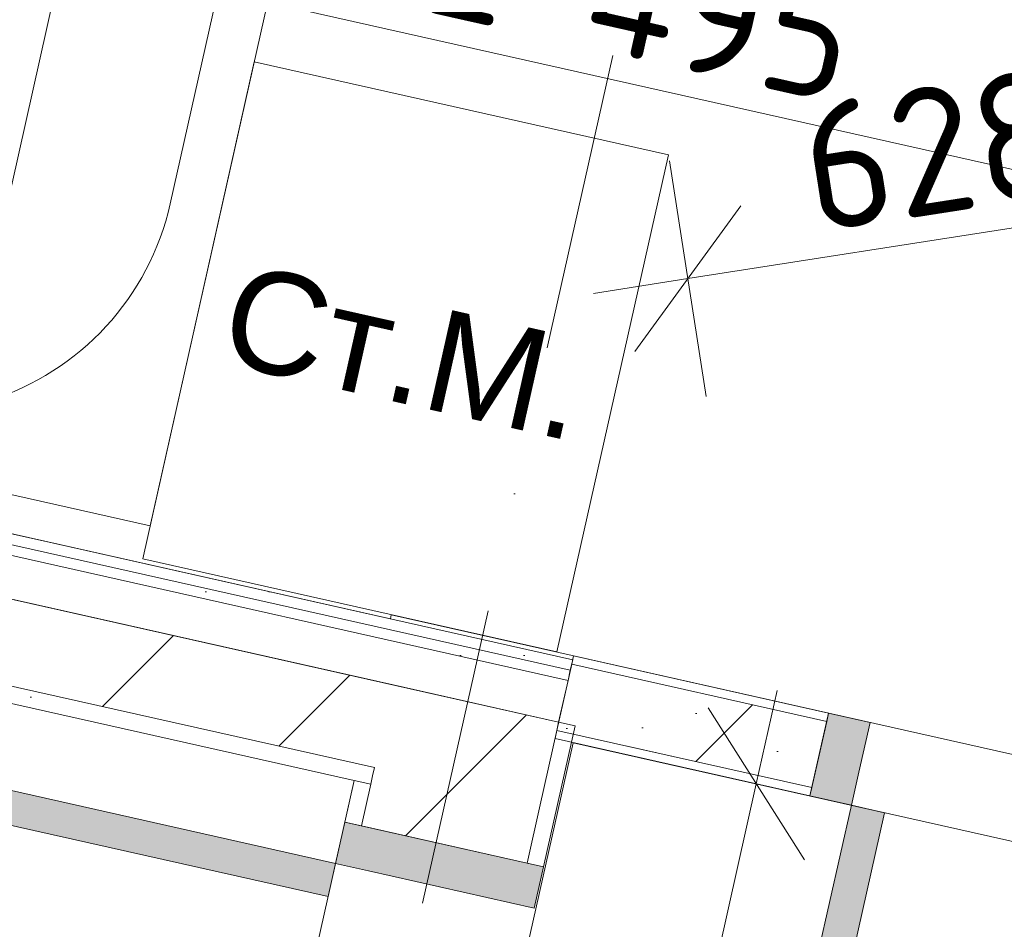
# Model space of a CAD drawing. Header units: millimetres. Extents: x -7218036 to -6972305, y 6116614 to 6334349.
# Tile 90 of 184: x -7177510 to -7176350, y 6140331 to 6141402. Entities that reach past the tile are written whole.
import ezdxf
from ezdxf.enums import TextEntityAlignment as Align

# ---------------------------------------------------------------- set-up
doc = ezdxf.new("R2010")
doc.units = ezdxf.units.MM
doc.header["$MEASUREMENT"] = 0
doc.linetypes.add('Штрихпунктирная', pattern=[670.277762, 352.777767, -176.388884, 0, -141.111112])
for name, color, linetype in [('S - квартира_помещение.АР', 7, 'Continuous'), ('АР-Мебель_Сантехника.АР', 7, 'Continuous'), ('АР-Стены_внутренние_пилоны.АР', 7, 'Continuous'), ('АР-Стены_Перегородки_100_.АР', 7, 'Continuous'), ('АР-Стены_Перегородки_шахты_.АР', 7, 'Continuous'), ('АР-Чертеж-Оси_Осевые размеры.АР', 7, 'Continuous'), ('АР-Чертеж-Размеры.АР', 7, 'Continuous'), ('Двери Archicad', 7, 'Continuous')]:
    doc.layers.add(name, color=color, linetype=linetype)
for name, color, linetype, lineweight in [('S - квартира_помещение.АР_Ном._пера__101', 252, 'Continuous', 0), ('АР-Мебель_Сантехника.АР_Ном._пера__101', 252, 'Continuous', 0), ('АР-Стены_внутренние_пилоны.АР_Ном._пера__1', 7, 'Continuous', 30), ('АР-Стены_Перегородки_100_.АР_Ном._пера__1', 7, 'Continuous', 30), ('АР-Стены_Перегородки_шахты_.АР_Ном._пера__1', 7, 'Continuous', 15), ('АР-Чертеж-Оси_Осевые размеры.АР_Ном._пера__1', 7, 'Continuous', 0), ('АР-Чертеж-Оси_Осевые размеры.АР_Ном._пера__120', 7, 'Continuous', 0), ('АР-Чертеж-Размеры.АР_Ном._пера__1', 7, 'Continuous', 0), ('Двери Archicad_Ном._пера__120', 7, 'Continuous', 0), ('Паспорта Зон Archicad_Ном._пера__1', 7, 'Continuous', 0)]:
    doc.layers.add(name, color=color, linetype=linetype, lineweight=lineweight)
doc.layers.add('АР-Мебель_Сантехника.АР_Ном._пера__86', color=7, linetype='Continuous', lineweight=0, true_color=0xbdbdbd)
doc.styles.add('РЎР“Р•РќР•Р\xa0Р\x98Р\xa0_РЎРўР\x98Р›Р¬_1', font='txt')
doc.styles.add('РЎР“Р•РќР•Р\xa0Р\x98Р\xa0_РЎРўР\x98Р›Р¬_2', font='calibri.ttf')
doc.styles.add('РЎР“Р•РќР•Р\xa0Р\x98Р\xa0_РЎРўР\x98Р›Р¬_3', font='GOTHIC.TTF')
doc.styles.add('РЎР“Р•РќР•Р\xa0Р\x98Р\xa0_РЎРўР\x98Р›Р¬_4', font='arial.ttf')
doc.styles.add('РЎР“Р•РќР•Р\xa0Р\x98Р\xa0_РЎРўР\x98Р›Р¬_5', font='GOST_Common.ttf')
doc.dimstyles.new('СГЕНЕРИР_СТИЛЬ__1', dxfattribs={"dimtxt": 150, "dimasz": 142.5, "dimexe": 0.18, "dimexo": 0.0625, "dimgap": 0, "dimtad": 1, "dimdec": 0, "dimzin": 0, "dimdsep": 46, "dimtxsty": 'РЎР“Р•РќР•Р\xa0Р\x98Р\xa0_РЎРўР\x98Р›Р¬_5', "dimblk": 'ARROWHEAD_6', "dimblk1": 'ARROWHEAD_6', "dimblk2": 'ARROWHEAD_6', "dimcen": 0.09, "dimse1": 1, "dimse2": 1, "dimclrd": 7, "dimclre": 7, "dimclrt": 7, "dimazin": 0, "dimtfac": 1, "dimtdec": 4, "dimtmove": 0, "dimatfit": 3, "dimfxl": 1, "dimtolj": 1, "dimtzin": 0, "dimarcsym": 0})
doc.dimstyles.new('СГЕНЕРИР_СТИЛЬ__5', dxfattribs={"dimtxt": 400, "dimasz": 142.5, "dimexe": 0.18, "dimexo": 0.0625, "dimgap": 0, "dimtad": 1, "dimdec": 0, "dimzin": 0, "dimdsep": 46, "dimtxsty": 'РЎР“Р•РќР•Р\xa0Р\x98Р\xa0_РЎРўР\x98Р›Р¬_3', "dimblk": 'ARROWHEAD_6', "dimblk1": 'ARROWHEAD_6', "dimblk2": 'ARROWHEAD_6', "dimcen": 0.09, "dimse1": 1, "dimse2": 1, "dimclrd": 7, "dimclre": 7, "dimclrt": 7, "dimazin": 0, "dimtfac": 1, "dimtdec": 4, "dimtmove": 2, "dimatfit": 3, "dimfxl": 1, "dimtolj": 1, "dimtzin": 0, "dimarcsym": 0})
pattern_1 = [(45, (-6566190.34, 6562677.8), (-127.279217, 127.279217), [])]
pattern_2 = [(45, (-6566190.34, 6563027.8), (-111.369318, 111.369318), [0, -105, 0, -157.5]), (110, (-6565840.34, 6563027.8), (148.001588, 53.868173), [0, -77, 0, -133])]
pattern_3 = [(0, (-6566190.34, 6562677.795), (0, 75), [0, -75])]

# ---------------------------------------------------------------- blocks, each defined once
blk = doc.blocks.new('Жилая комната_1_33_7', base_point=(-7180351.8, 6134403.5))
at = {"layer": 'S - квартира_помещение.АР_Ном._пера__101', "color": 252, "linetype": 'Continuous', "lineweight": 0, "flags": 128}
blk.add_lwpolyline([(-7182142.1, 6136151.3), (-7178288.1, 6135285.7), (-7177115.7, 6140505.7), (-7180969.7, 6141371.3)], close=True, dxfattribs=at)
at = {"layer": 'Паспорта Зон Archicad_Ном._пера__1', "color": 7, "lineweight": 0, "style": 'РЎР“Р•РќР•Р\xa0Р\x98Р\xa0_РЎРўР\x98Р›Р¬_1'}
blk.add_attdef('ROOM_NUMBER', text='', height=250, rotation=347.3417, dxfattribs=at).set_placement((-7179425.2, 6139209.4), align=Align.MIDDLE_CENTER)
at = {"layer": 'Паспорта Зон Archicad_Ном._пера__1', "color": 7, "lineweight": 0, "style": 'РЎР“Р•РќР•Р\xa0Р\x98Р\xa0_РЎРўР\x98Р›Р¬_2'}
blk.add_attdef('ROOM_AREA', text='', height=200, rotation=347.3417, dxfattribs=at).set_placement((-7178556.3, 6135509.9), align=Align.MIDDLE_RIGHT)
blk = doc.blocks.new('С_у_3_52_7', base_point=(-7177751.1, 6141451.4))
at = {"layer": 'S - квартира_помещение.АР_Ном._пера__101', "color": 252, "linetype": 'Continuous', "lineweight": 0, "flags": 128}
blk.add_lwpolyline([(-7178170.5, 6140942.5), (-7177073, 6140696), (-7177071.9, 6140700.9), (-7175735.1, 6140400.6), (-7175429.4, 6141761.8), (-7176014.8, 6141893.3), (-7176341.6, 6141966.7), (-7176244.1, 6142400.8), (-7177766.2, 6142742.7)], close=True, dxfattribs=at)
at = {"layer": 'Паспорта Зон Archicad_Ном._пера__1', "color": 7, "lineweight": 0, "style": 'РЎР“Р•РќР•Р\xa0Р\x98Р\xa0_РЎРўР\x98Р›Р¬_1'}
blk.add_attdef('ROOM_NUMBER', text='', height=250, rotation=347.3417, dxfattribs=at).set_placement((-7176902, 6141826.2), align=Align.MIDDLE_CENTER)
at = {"layer": 'Паспорта Зон Archicad_Ном._пера__1', "color": 7, "lineweight": 0, "style": 'РЎР“Р•РќР•Р\xa0Р\x98Р\xa0_РЎРўР\x98Р›Р¬_2'}
blk.add_attdef('ROOM_AREA', text='', height=200, rotation=347.3417, dxfattribs=at).set_placement((-7175822.6, 6140655.4), align=Align.MIDDLE_RIGHT)
blk = doc.blocks.new('Холл_4_53_7', base_point=(-7172727.9, 6138959.1))
at = {"layer": 'S - квартира_помещение.АР_Ном._пера__101', "color": 252, "linetype": 'Continuous', "lineweight": 0, "flags": 128}
blk.add_lwpolyline([(-7177099, 6139477), (-7174729.6, 6138944.9), (-7174490.7, 6140008.6), (-7173710.4, 6139832.1), (-7173496.5, 6140784.7), (-7174081.9, 6140916.2), (-7173856.3, 6141920.9), (-7174880.7, 6142151), (-7175001.3, 6141614.4), (-7175342.8, 6141691.1), (-7175659.4, 6140281.1), (-7176857.9, 6140550.3)], close=True, dxfattribs=at)
at = {"layer": 'Паспорта Зон Archicad_Ном._пера__1', "color": 7, "lineweight": 0, "style": 'РЎР“Р•РќР•Р\xa0Р\x98Р\xa0_РЎРўР\x98Р›Р¬_1'}
blk.add_attdef('ROOM_NUMBER', text='', height=250, rotation=347.3417, dxfattribs=at).set_placement((-7175228.2, 6140574.7), align=Align.MIDDLE_CENTER)
at = {"layer": 'Паспорта Зон Archicad_Ном._пера__1', "color": 7, "lineweight": 0, "style": 'РЎР“Р•РќР•Р\xa0Р\x98Р\xa0_РЎРўР\x98Р›Р¬_2'}
blk.add_attdef('ROOM_AREA', text='', height=200, rotation=347.3417, dxfattribs=at).set_placement((-7175087.2, 6139189.1), align=Align.MIDDLE_RIGHT)
blk = doc.blocks.new('Ванна 23[109]_7', base_point=(-7176961.6, 6142562))
at = {"layer": 'АР-Мебель_Сантехника.АР_Ном._пера__101', "color": 252, "linetype": 'Continuous', "lineweight": 0, "flags": 128}
blk.add_lwpolyline([(-7177693.3, 6142726.3), (-7178087.7, 6140970.1), (-7177356, 6140805.7), (-7176961.6, 6142562)], close=True, dxfattribs=at)
blk.add_lwpolyline([(-7177066.1, 6142370.2, 0.414214), (-7177179.6, 6142549.5), (-7177501.6, 6142621.8, 0.414214), (-7177680.8, 6142508.3), (-7177947, 6141322.8, 1), (-7177332.3, 6141184.8)], format="xyb", close=True, dxfattribs=at)
blk = doc.blocks.new('Стиральная Машина 23[123]_7', base_point=(-7176989.3, 6141297.3))
at = {"layer": 'АР-Мебель_Сантехника.АР_Ном._пера__101', "color": 252, "linetype": 'Continuous', "lineweight": 0, "flags": 128}
blk.add_lwpolyline([(-7176745.4, 6141242.5), (-7176876.9, 6140657.1), (-7177364.7, 6140766.6), (-7177233.3, 6141352.1)], close=True, dxfattribs=at)
at = {"layer": 'АР-Мебель_Сантехника.АР_Ном._пера__86', "color": 9, "lineweight": 0, "true_color": 0xbdbdbd, "style": 'РЎР“Р•РќР•Р\xa0Р\x98Р\xa0_РЎРўР\x98Р›Р¬_4'}
blk.add_attdef('stDisplayText', text='', height=120, rotation=347.3405, dxfattribs=at).set_placement((-7177055.1, 6141010.4), align=Align.MIDDLE_CENTER)
blk = doc.blocks.new('Металлическая Дверь 23[32]_7', base_point=(-6566190.3, 6562677.8))
at = {"layer": 'Двери Archicad', "linetype": 'Continuous', "lineweight": 0, "true_color": 0xffffff}
for points in [[(-7177918.2, 6140583.4), (-7177927, 6140544.3), (-7177146.4, 6140369), (-7177137.6, 6140408.1)], [(-7176892.5, 6140404.3), (-7177126.7, 6140456.8), (-7177137.6, 6140408.1), (-7177098.6, 6140399.3), (-7176903.5, 6140355.5)], [(-7177078.8, 6139574.9), (-7177273.9, 6139618.7), (-7177312.9, 6139627.5), (-7177323.9, 6139578.7), (-7177089.7, 6139526.1)]]:
    blk.add_hatch(color=7, dxfattribs=at).paths.add_polyline_path(points)
at = {"layer": 'Двери Archicad_Ном._пера__120', "color": 7, "linetype": 'Continuous', "lineweight": 0}
for p, q in [((-7177927, 6140544.3), (-7177918.2, 6140583.4)), ((-7177918.2, 6140583.4), (-7177137.6, 6140408.1)), ((-7177146.4, 6140369), (-7177927, 6140544.3)), ((-7177126.7, 6140456.8), (-7177137.6, 6140408.1)), ((-7176892.5, 6140404.3), (-7177126.7, 6140456.8)), ((-7177126.7, 6140456.8), (-7177107.2, 6140452.5)), ((-7177126.7, 6140456.8), (-7177107.2, 6140452.5)), ((-7177107.2, 6140452.5), (-7176912, 6140408.6)), ((-7177107.2, 6140452.5), (-7176912, 6140408.6)), ((-7177137.6, 6140408.1), (-7177146.4, 6140369)), ((-7177137.6, 6140408.1), (-7177098.6, 6140399.3)), ((-7176912, 6140408.6), (-7176892.5, 6140404.3)), ((-7176912, 6140408.6), (-7176892.5, 6140404.3)), ((-7177098.6, 6140399.3), (-7176903.5, 6140355.5)), ((-7176903.5, 6140355.5), (-7176892.5, 6140404.3)), ((-7177312.9, 6139627.5), (-7177323.9, 6139578.7)), ((-7177273.9, 6139618.7), (-7177312.9, 6139627.5)), ((-7177078.8, 6139574.9), (-7177273.9, 6139618.7)), ((-7177323.9, 6139578.7), (-7177089.7, 6139526.1)), ((-7177323.9, 6139578.7), (-7177304.4, 6139574.3)), ((-7177323.9, 6139578.7), (-7177304.4, 6139574.3)), ((-7177304.4, 6139574.3), (-7177109.3, 6139530.5)), ((-7177304.4, 6139574.3), (-7177109.3, 6139530.5)), ((-7177089.7, 6139526.1), (-7177078.8, 6139574.9)), ((-7177109.3, 6139530.5), (-7177089.7, 6139526.1)), ((-7177109.3, 6139530.5), (-7177089.7, 6139526.1))]:
    blk.add_line(p, q, dxfattribs=at)
blk.add_arc((-7177137.6, 6140408.1), 800, 167.3417, 257.3417, dxfattribs=at)
blk = doc.blocks.new('Стена_153_7', base_point=(-7176896.7, 6140477))
at = {"layer": 'АР-Стены_Перегородки_100_.АР', "linetype": 'Continuous', "lineweight": 0, "true_color": 0x000000}
h = blk.add_hatch(dxfattribs=at)
h.set_pattern_fill('БЛОКИ_БЕТОННЫЕ_ЭФФЕКТИВН_7E', color=18, style=0, pattern_type=2)
h.set_pattern_definition(pattern_1)
h.paths.add_polyline_path([(-7176874.8, 6140574.6), (-7177069.9, 6140618.4), (-7177091.8, 6140520.9), (-7177072.3, 6140516.5), (-7176876.9, 6140564.8)])
h = blk.add_hatch(dxfattribs=at)
h.set_pattern_fill('ШТУКАТУРКА__ГИПС_01_0007', color=18, style=0, pattern_type=2)
h.set_pattern_definition(pattern_2)
h.paths.add_polyline_path([(-7176876.9, 6140564.8), (-7176912, 6140408.6), (-7176892.5, 6140404.3), (-7176855.2, 6140570.2)])
h = blk.add_hatch(dxfattribs=at)
h.set_pattern_fill('ШТУКАТУРКА__ГИПС_01_0007', color=18, style=0, pattern_type=2)
h.set_pattern_definition(pattern_2)
h.paths.add_polyline_path([(-7176874.8, 6140574.6), (-7176876.9, 6140564.8), (-7176855.2, 6140570.2)])
h = blk.add_hatch(dxfattribs=at)
h.set_pattern_fill('БЛОКИ_БЕТОННЫЕ_ЭФФЕКТИВН_7E', color=18, style=0, pattern_type=2)
h.set_pattern_definition(pattern_1)
h.paths.add_polyline_path([(-7176896.7, 6140477), (-7176876.9, 6140564.8), (-7177072.3, 6140516.5)])
h = blk.add_hatch(dxfattribs=at)
h.set_pattern_fill('БЛОКИ_БЕТОННЫЕ_ЭФФЕКТИВН_7E', color=18, style=0, pattern_type=2)
h.set_pattern_definition(pattern_1)
h.paths.add_polyline_path([(-7177107.2, 6140452.5), (-7176912, 6140408.6), (-7176896.7, 6140477), (-7177072.3, 6140516.5), (-7177094, 6140511.1)])
h = blk.add_hatch(dxfattribs=at)
h.set_pattern_fill('БЛОКИ_БЕТОННЫЕ_ЭФФЕКТИВН_7E', color=18, style=0, pattern_type=2)
h.set_pattern_definition(pattern_1)
h.paths.add_polyline_path([(-7177094, 6140511.1), (-7177072.3, 6140516.5), (-7177091.8, 6140520.9)])
h = blk.add_hatch(dxfattribs=at)
h.set_pattern_fill('ШТУКАТУРКА__ГИПС_01_0007', color=18, style=0, pattern_type=2)
h.set_pattern_definition(pattern_2)
h.paths.add_polyline_path([(-7177115.7, 6140505.7), (-7177126.7, 6140456.8), (-7177107.2, 6140452.5), (-7177096.2, 6140501.3)])
at = {"layer": 'АР-Стены_внутренние_пилоны.АР_Ном._пера__1', "color": 7, "linetype": 'Continuous', "lineweight": 15}
for p, q in [((-7176874.8, 6140574.6), (-7176876.9, 6140564.8)), ((-7177091.8, 6140520.9), (-7177094, 6140511.1))]:
    blk.add_line(p, q, dxfattribs=at)
at = {"layer": 'АР-Стены_внутренние_пилоны.АР_Ном._пера__1', "color": 7, "linetype": 'Continuous', "lineweight": 15, "flags": 128}
blk.add_lwpolyline([(-7176874.8, 6140574.6), (-7177069.9, 6140618.4)], dxfattribs=at)
at = {"layer": 'АР-Стены_внутренние_пилоны.АР_Ном._пера__1', "color": 7, "linetype": 'Continuous', "lineweight": 0, "flags": 128}
blk.add_lwpolyline([(-7176855.2, 6140570.2), (-7176874.8, 6140574.6)], dxfattribs=at)
at = {"layer": 'АР-Стены_Перегородки_100_.АР_Ном._пера__1', "color": 7, "linetype": 'Continuous', "lineweight": 15}
for p, q in [((-7176896.7, 6140477), (-7176876.9, 6140564.8)), ((-7177096.2, 6140501.3), (-7177094, 6140511.1)), ((-7177096.2, 6140501.3), (-7177107.2, 6140452.5)), ((-7176912, 6140408.6), (-7176896.7, 6140477)), ((-7177107.2, 6140452.5), (-7176912, 6140408.6))]:
    blk.add_line(p, q, dxfattribs=at)
at = {"layer": 'АР-Стены_Перегородки_100_.АР_Ном._пера__1', "color": 7, "linetype": 'Continuous', "lineweight": 0}
for p, q in [((-7177096.2, 6140501.3), (-7177115.7, 6140505.7)), ((-7177126.7, 6140456.8), (-7177107.2, 6140452.5)), ((-7176912, 6140408.6), (-7176892.5, 6140404.3))]:
    blk.add_line(p, q, dxfattribs=at)
at = {"layer": 'АР-Стены_Перегородки_100_.АР_Ном._пера__1', "color": 7, "linetype": 'Continuous', "lineweight": 0, "flags": 128}
for points in [[(-7176892.5, 6140404.3), (-7176855.2, 6140570.2)], [(-7177115.7, 6140505.7), (-7177126.7, 6140456.8)]]:
    blk.add_lwpolyline(points, dxfattribs=at)
at = {"layer": 'Двери Archicad', "color": 7, "linetype": 'Continuous', "lineweight": 0}
blk.add_blockref('Металлическая Дверь 23[32]_7', (-6566190.3, 6562677.8), dxfattribs=at)
blk = doc.blocks.new('Стена_196_7', base_point=(-7176720.8, 6140529.8))
at = {"layer": 'АР-Стены_Перегородки_шахты_.АР', "linetype": 'Continuous', "lineweight": 0, "true_color": 0x000000}
h = blk.add_hatch(dxfattribs=at)
h.set_pattern_fill('ШТУКАТУРКА__ГИПС_03_0007', color=18, style=0, pattern_type=2)
h.set_pattern_definition(pattern_3)
h.paths.add_polyline_path([(-7176794, 6140546.2), (-7176794, 6140546.2), (-7176781.8, 6140543.5), (-7176781.8, 6140543.5)])
h = blk.add_hatch(dxfattribs=at)
h.set_pattern_fill('ШТУКАТУРКА__ГИПС_03_0007', color=18, style=0, pattern_type=2)
h.set_pattern_definition(pattern_3)
h.paths.add_polyline_path([(-7176781.8, 6140543.5), (-7176781.8, 6140543.5), (-7176769.6, 6140540.7), (-7176769.6, 6140540.7)])
at = {"layer": 'АР-Стены_Перегородки_шахты_.АР_Ном._пера__1', "color": 7, "linetype": 'Continuous', "lineweight": 0}
for p, q in [((-7176781.8, 6140543.5), (-7176781.8, 6140543.5)), ((-7176769.6, 6140540.7), (-7176769.6, 6140540.7))]:
    blk.add_line(p, q, dxfattribs=at)
at = {"layer": 'АР-Стены_Перегородки_шахты_.АР_Ном._пера__1', "color": 7, "linetype": 'Continuous', "lineweight": 0, "flags": 128}
for points in [[(-7176720.8, 6140529.8), (-7176794, 6140546.2)], [(-7176794, 6140546.2), (-7176794, 6140546.2)], [(-7176794, 6140546.2), (-7176720.8, 6140529.8)], [(-7176720.8, 6140529.8), (-7176720.8, 6140529.8)]]:
    blk.add_lwpolyline(points, dxfattribs=at)
blk = doc.blocks.new('Металлическая Дверь 23[48]_7', base_point=(-6566190.3, 6562677.8))
at = {"layer": 'Двери Archicad', "linetype": 'Continuous', "lineweight": 0, "true_color": 0xffffff}
for points in [[(-7176556.9, 6140585.2), (-7176578.8, 6140487.6), (-7176530, 6140476.7), (-7176521.3, 6140515.7), (-7176508.1, 6140574.2)], [(-7176672.5, 6139842.5), (-7176633.5, 6139833.7), (-7176491, 6140467.9), (-7176530, 6140476.7)], [(-7175873.9, 6140431.8), (-7175887.1, 6140373.3), (-7175895.8, 6140334.2), (-7175847.1, 6140323.3), (-7175825.1, 6140420.8)]]:
    blk.add_hatch(color=7, dxfattribs=at).paths.add_polyline_path(points)
at = {"layer": 'Двери Archicad_Ном._пера__120', "color": 7, "linetype": 'Continuous', "lineweight": 0}
for p, q in [((-7176556.9, 6140585.2), (-7176578.8, 6140487.6)), ((-7176559.1, 6140575.4), (-7176556.9, 6140585.2)), ((-7176559.1, 6140575.4), (-7176556.9, 6140585.2)), ((-7176508.1, 6140574.2), (-7176556.9, 6140585.2)), ((-7176576.6, 6140497.4), (-7176559.1, 6140575.4)), ((-7176576.6, 6140497.4), (-7176559.1, 6140575.4)), ((-7176521.3, 6140515.7), (-7176508.1, 6140574.2)), ((-7176530, 6140476.7), (-7176521.3, 6140515.7)), ((-7176578.8, 6140487.6), (-7176576.6, 6140497.4)), ((-7176578.8, 6140487.6), (-7176576.6, 6140497.4)), ((-7176672.5, 6139842.5), (-7176530, 6140476.7)), ((-7176578.8, 6140487.6), (-7176530, 6140476.7)), ((-7176530, 6140476.7), (-7176491, 6140467.9)), ((-7176491, 6140467.9), (-7176633.5, 6139833.7)), ((-7175873.9, 6140431.8), (-7175887.1, 6140373.3)), ((-7175825.1, 6140420.8), (-7175873.9, 6140431.8)), ((-7175847.1, 6140323.3), (-7175825.1, 6140420.8)), ((-7175827.3, 6140411.1), (-7175825.1, 6140420.8)), ((-7175827.3, 6140411.1), (-7175825.1, 6140420.8)), ((-7175844.9, 6140333), (-7175827.3, 6140411.1)), ((-7175844.9, 6140333), (-7175827.3, 6140411.1)), ((-7175887.1, 6140373.3), (-7175895.8, 6140334.2)), ((-7175895.8, 6140334.2), (-7175847.1, 6140323.3)), ((-7175847.1, 6140323.3), (-7175844.9, 6140333)), ((-7175847.1, 6140323.3), (-7175844.9, 6140333)), ((-7176633.5, 6139833.7), (-7176672.5, 6139842.5))]:
    blk.add_line(p, q, dxfattribs=at)
blk.add_arc((-7176530, 6140476.7), 650, 257.3417, 347.3417, dxfattribs=at)
blk = doc.blocks.new('Стена_247_7', base_point=(-7176868.2, 6140603.9))
at = {"layer": 'АР-Стены_Перегородки_100_.АР', "linetype": 'Continuous', "lineweight": 0, "true_color": 0x000000}
h = blk.add_hatch(dxfattribs=at)
h.set_pattern_fill('ШТУКАТУРКА__ГИПС_01_0007', color=18, style=0, pattern_type=2)
h.set_pattern_definition(pattern_2)
h.paths.add_polyline_path([(-7176857.2, 6140652.6), (-7176859.4, 6140642.9), (-7176559.1, 6140575.4), (-7176556.9, 6140585.2)])
h = blk.add_hatch(dxfattribs=at)
h.set_pattern_fill('БУТ__50__0007', color=18, style=0, pattern_type=2)
h.set_pattern_definition([(45, (-6566190.34, 6562677.8), (-169.70563, 169.70563), []), (90, (-6566360.05, 6562847.5), (-216, 0), [0, -144, 0, -216]), (155, (-6566190.34, 6563017.2), (91.285545, 195.76248), [0, -105.6, 0, -182.4])])
h.paths.add_polyline_path([(-7176859.4, 6140642.9), (-7176876.9, 6140564.8), (-7176576.6, 6140497.4), (-7176559.1, 6140575.4)])
h = blk.add_hatch(dxfattribs=at)
h.set_pattern_fill('ШТУКАТУРКА__ГИПС_01_0007', color=18, style=0, pattern_type=2)
h.set_pattern_definition(pattern_2)
h.paths.add_polyline_path([(-7176876.9, 6140564.8), (-7176879.1, 6140555.1), (-7176578.8, 6140487.6), (-7176576.6, 6140497.4)])
at = {"layer": 'АР-Стены_Перегородки_100_.АР_Ном._пера__1', "color": 7, "linetype": 'Continuous', "lineweight": 15}
for p, q in [((-7176559.1, 6140575.4), (-7176859.4, 6140642.9)), ((-7176576.6, 6140497.4), (-7176559.1, 6140575.4)), ((-7176876.9, 6140564.8), (-7176576.6, 6140497.4))]:
    blk.add_line(p, q, dxfattribs=at)
at = {"layer": 'АР-Стены_Перегородки_100_.АР_Ном._пера__1', "color": 7, "linetype": 'Continuous', "lineweight": 0}
for p, q in [((-7176559.1, 6140575.4), (-7176556.9, 6140585.2)), ((-7176578.8, 6140487.6), (-7176576.6, 6140497.4))]:
    blk.add_line(p, q, dxfattribs=at)
at = {"layer": 'АР-Стены_Перегородки_100_.АР_Ном._пера__1', "color": 7, "linetype": 'Continuous', "lineweight": 0, "flags": 128}
for points in [[(-7176859.4, 6140642.9), (-7176857.2, 6140652.6)], [(-7176556.9, 6140585.2), (-7176857.2, 6140652.6)], [(-7176879.1, 6140555.1), (-7176876.9, 6140564.8)], [(-7176879.1, 6140555.1), (-7176578.8, 6140487.6)]]:
    blk.add_lwpolyline(points, dxfattribs=at)
at = {"layer": 'АР-Стены_Перегородки_100_.АР_Ном._пера__1', "color": 7, "linetype": 'Continuous', "lineweight": 15, "flags": 128}
blk.add_lwpolyline([(-7176876.9, 6140564.8), (-7176859.4, 6140642.9)], dxfattribs=at)
at = {"layer": 'Двери Archicad', "color": 7, "linetype": 'Continuous', "lineweight": 0}
blk.add_blockref('Металлическая Дверь 23[48]_7', (-6566190.3, 6562677.8), dxfattribs=at)
blk = doc.blocks.new('Стена_253_7', base_point=(-7178187.2, 6140869.4))
at = {"layer": 'АР-Стены_Перегородки_шахты_.АР', "linetype": 'Continuous', "lineweight": 0, "true_color": 0x000000}
h = blk.add_hatch(dxfattribs=at)
h.set_pattern_fill('ШТУКАТУРКА__ГИПС_03_0007', color=18, style=0, pattern_type=2)
h.set_pattern_definition(pattern_3)
h.paths.add_polyline_path([(-7178100.4, 6140913.9), (-7176861.1, 6140635.6), (-7176858.3, 6140647.8), (-7178097.6, 6140926.1)])
h = blk.add_hatch(dxfattribs=at)
h.set_pattern_fill('ШТУКАТУРКА__ГИПС_03_0007', color=18, style=0, pattern_type=2)
h.set_pattern_definition(pattern_3)
h.paths.add_polyline_path([(-7178115.3, 6140904.5), (-7176863.8, 6140623.4), (-7176861.1, 6140635.6), (-7178112.6, 6140916.7)])
at = {"layer": 'АР-Стены_Перегородки_шахты_.АР_Ном._пера__1', "color": 7, "linetype": 'Continuous', "lineweight": 0}
for p, q in [((-7176861.1, 6140635.6), (-7178112.6, 6140916.7)), ((-7176863.8, 6140623.4), (-7178115.3, 6140904.5))]:
    blk.add_line(p, q, dxfattribs=at)
at = {"layer": 'АР-Стены_Перегородки_шахты_.АР_Ном._пера__1', "color": 7, "linetype": 'Continuous', "lineweight": 0, "flags": 128}
for points in [[(-7176858.3, 6140647.8), (-7178097.6, 6140926.1)], [(-7178138.5, 6140858.4), (-7176874.8, 6140574.6)], [(-7176858.3, 6140647.8), (-7176861.1, 6140635.6)], [(-7176861.1, 6140635.6), (-7176863.8, 6140623.4)], [(-7176863.8, 6140623.4), (-7176874.8, 6140574.6)]]:
    blk.add_lwpolyline(points, dxfattribs=at)
blk = doc.blocks.new('Стандартный Маркер Сетки[150]_7', base_point=(-7174682.2, 6150838.4))
at = {"layer": 'АР-Чертеж-Оси_Осевые размеры.АР_Ном._пера__120', "color": 7, "linetype": 'Штрихпунктирная', "lineweight": 0}
blk.add_line((-7174901.3, 6149862.7), (-7179463.8, 6129548.3), dxfattribs=at)
at = {"layer": 'АР-Чертеж-Оси_Осевые размеры.АР_Ном._пера__120', "color": 7, "lineweight": 0, "style": 'РЎР“Р•РќР•Р\xa0Р\x98Р\xa0_РЎРўР\x98Р›Р¬_3'}
blk.add_attdef('AC_MarkerText_1', text='', height=350, rotation=347.3417, dxfattribs=at).set_placement((-7179722.6, 6128265.8), align=Align.TOP_CENTER)
blk = doc.blocks.new('Стандартный Маркер Сетки[182]_7', base_point=(-7174682.2, 6150838.4))
at = {"layer": 'АР-Чертеж-Оси_Осевые размеры.АР_Ном._пера__120', "color": 7, "linetype": 'Штрихпунктирная', "lineweight": 0}
blk.add_line((-7174901.3, 6149862.7), (-7179463.8, 6129548.3), dxfattribs=at)
at = {"layer": 'АР-Чертеж-Оси_Осевые размеры.АР_Ном._пера__120', "color": 7, "lineweight": 0, "style": 'РЎР“Р•РќР•Р\xa0Р\x98Р\xa0_РЎРўР\x98Р›Р¬_3'}
blk.add_attdef('AC_MarkerText_1', text='', height=350, rotation=347.3417, dxfattribs=at).set_placement((-7179722.6, 6128265.8), align=Align.TOP_CENTER)
blk = doc.blocks.new('*D1045', base_point=(-6566190.3, 6562677.8))
at = {"layer": 'АР-Чертеж-Размеры.АР_Ном._пера__1', "color": 7, "linetype": 'Continuous', "lineweight": 0, "transparency": 16777216}
for p, q in [((-7176642, 6140501.8), (-7176617.4, 6140611.6)), ((-7176585.3, 6140412.2), (-7176698.8, 6140591.4)), ((-7176504.8, 6140471), (-7176779.2, 6140532.6)), ((-7176883.1, 6139428.5), (-7176642, 6140501.8)), ((-7176939.8, 6139518.1), (-7176826.3, 6139338.9)), ((-7176745.9, 6139397.7), (-7177020.3, 6139459.3)), ((-7176907.7, 6139318.7), (-7176883.1, 6139428.5))]:
    blk.add_line(p, q, dxfattribs=at)
at = {"layer": 'АР-Чертеж-Размеры.АР_Ном._пера__1', "color": 7, "lineweight": 0, "transparency": 16777216, "insert": (-7176837.4, 6139768.6), "char_height": 150, "attachment_point": 7, "rotation": 77.3419, "style": 'РЎР“Р•РќР•Р\xa0Р\x98Р\xa0_РЎРўР\x98Р›Р¬_5'}
blk.add_mtext('\\A1;{\\pql;\\fGOST Common|b0|i0|c204|p0;\\W1.000000;1\xa0100}', dxfattribs=at)
blk = doc.blocks.new('ARROWHEAD_6')
at = {"color": 0, "linetype": 'Continuous', "lineweight": 0}
for p, q in [((-0.5, -0.5), (0.5, 0.5)), ((0, 0), (-1, 0))]:
    blk.add_line(p, q, dxfattribs=at)
blk = doc.blocks.new('*D1108', base_point=(-6566190.3, 6562677.8))
at = {"layer": 'АР-Чертеж-Размеры.АР_Ном._пера__1', "color": 7, "linetype": 'Continuous', "lineweight": 0, "transparency": 16777216}
for p, q in [((-7178053, 6141465.8), (-7177991.4, 6141740.2)), ((-7177932.6, 6141659.8), (-7178111.8, 6141546.3)), ((-7178132, 6141627.7), (-7178022.2, 6141603)), ((-7178022.2, 6141603), (-7175587.8, 6141056.3)), ((-7175618.7, 6140919.1), (-7175557, 6141193.5)), ((-7175677.5, 6140999.5), (-7175498.2, 6141113)), ((-7175587.8, 6141056.3), (-7175478.1, 6141031.6))]:
    blk.add_line(p, q, dxfattribs=at)
at = {"layer": 'АР-Чертеж-Размеры.АР_Ном._пера__1', "color": 7, "lineweight": 0, "transparency": 16777216, "insert": (-7177038.5, 6141412.8), "char_height": 150, "attachment_point": 7, "rotation": 347.3415, "style": 'РЎР“Р•РќР•Р\xa0Р\x98Р\xa0_РЎРўР\x98Р›Р¬_5'}
blk.add_mtext('\\A1;{\\pql;\\fGOST Common|b0|i0|c204|p0;\\W1.000000;2\xa0495}', dxfattribs=at)
blk = doc.blocks.new('*D1113', base_point=(-6566190.3, 6562677.8))
at = {"layer": 'АР-Чертеж-Размеры.АР_Ном._пера__1', "color": 7, "linetype": 'Continuous', "lineweight": 0, "transparency": 16777216}
for p, q in [((-7177300.1, 6142182), (-7177202.6, 6142616.1)), ((-7177356.8, 6142271.6), (-7177243.3, 6142092.4)), ((-7177162.9, 6142151.2), (-7177437.3, 6142212.8)), ((-7177606.9, 6140815.9), (-7177300.1, 6142182)), ((-7177663.6, 6140905.5), (-7177550.2, 6140726.3)), ((-7177469.7, 6140785.1), (-7177744.1, 6140846.7)), ((-7177631.6, 6140706.1), (-7177606.9, 6140815.9))]:
    blk.add_line(p, q, dxfattribs=at)
at = {"layer": 'АР-Чертеж-Размеры.АР_Ном._пера__1', "color": 7, "lineweight": 0, "transparency": 16777216, "insert": (-7177533.4, 6141280.2), "char_height": 150, "attachment_point": 7, "rotation": 77.3417, "style": 'РЎР“Р•РќР•Р\xa0Р\x98Р\xa0_РЎРўР\x98Р›Р¬_5'}
blk.add_mtext('\\A1;{\\pql;\\fGOST Common|b0|i0|c204|p0;\\W1.000000;1\xa0400}', dxfattribs=at)
blk = doc.blocks.new('*D1118', base_point=(-6566190.3, 6562677.8))
at = {"layer": 'АР-Чертеж-Размеры.АР_Ном._пера__1', "color": 7, "linetype": 'Continuous', "lineweight": 0, "transparency": 16777216}
for p, q in [((-7176080.1, 6141054.7), (-7176123.5, 6141332.6)), ((-7176164.3, 6141108), (-7176039.3, 6141279.3)), ((-7176701, 6140957.8), (-7176744.3, 6141235.6)), ((-7176101.8, 6141193.6), (-7175990.6, 6141211)), ((-7176722.6, 6141096.7), (-7176101.8, 6141193.6)), ((-7176660.1, 6141182.4), (-7176785.2, 6141011)), ((-7176833.8, 6141079.3), (-7176722.6, 6141096.7))]:
    blk.add_line(p, q, dxfattribs=at)
at = {"layer": 'АР-Чертеж-Размеры.АР_Ном._пера__1', "color": 7, "lineweight": 0, "transparency": 16777216, "insert": (-7176574, 6141150.3), "char_height": 150, "attachment_point": 7, "rotation": 8.8737, "style": 'РЎР“Р•РќР•Р\xa0Р\x98Р\xa0_РЎРўР\x98Р›Р¬_5'}
blk.add_mtext('\\A1;{\\pql;\\fGOST Common|b0|i0|c204|p0;\\W1.000000;628}', dxfattribs=at)
blk = doc.blocks.new('Стена_367_7', base_point=(-7176896.7, 6140477))
at = {"layer": 'АР-Стены_внутренние_пилоны.АР', "linetype": 'Continuous', "lineweight": 0, "true_color": 0x000000}
h = blk.add_hatch(dxfattribs=at)
h.set_pattern_fill('БЛОКИ_БЕТОННЫЕ_ЭФФЕКТИВН_7E', color=18, style=0, pattern_type=2)
h.set_pattern_definition(pattern_1)
h.paths.add_polyline_path([(-7177069.9, 6140618.4), (-7180943.4, 6141488.4), (-7180965.3, 6141390.8), (-7177091.8, 6140520.9)])
h = blk.add_hatch(dxfattribs=at)
h.set_pattern_fill('ШТУКАТУРКА__ГИПС_01_0007', color=18, style=0, pattern_type=2)
h.set_pattern_definition(pattern_2)
h.paths.add_polyline_path([(-7177091.8, 6140520.9), (-7180965.3, 6141390.8), (-7180969.7, 6141371.3), (-7177115.7, 6140505.7), (-7177094, 6140511.1)])
h = blk.add_hatch(dxfattribs=at)
h.set_pattern_fill('ШТУКАТУРКА__ГИПС_01_0007', color=18, style=0, pattern_type=2)
h.set_pattern_definition(pattern_2)
h.paths.add_polyline_path([(-7177094, 6140511.1), (-7177115.7, 6140505.7), (-7177096.2, 6140501.3)])
at = {"layer": 'АР-Стены_внутренние_пилоны.АР_Ном._пера__1', "color": 7, "linetype": 'Continuous', "lineweight": 15}
for p, q in [((-7180965.3, 6141390.8), (-7177091.8, 6140520.9)), ((-7177091.8, 6140520.9), (-7177094, 6140511.1))]:
    blk.add_line(p, q, dxfattribs=at)
at = {"layer": 'АР-Стены_внутренние_пилоны.АР_Ном._пера__1', "color": 7, "linetype": 'Continuous', "lineweight": 0, "flags": 128}
blk.add_lwpolyline([(-7180969.7, 6141371.3), (-7177115.7, 6140505.7)], dxfattribs=at)
at = {"layer": 'АР-Стены_внутренние_пилоны.АР_Ном._пера__1', "color": 7, "linetype": 'Continuous', "lineweight": 15, "flags": 128}
blk.add_lwpolyline([(-7177069.9, 6140618.4), (-7178187.2, 6140869.4)], dxfattribs=at)
at = {"layer": 'АР-Стены_Перегородки_100_.АР_Ном._пера__1', "color": 7, "linetype": 'Continuous', "lineweight": 15}
blk.add_line((-7177096.2, 6140501.3), (-7177094, 6140511.1), dxfattribs=at)
at = {"layer": 'АР-Стены_Перегородки_100_.АР_Ном._пера__1', "color": 7, "linetype": 'Continuous', "lineweight": 0}
blk.add_line((-7177096.2, 6140501.3), (-7177115.7, 6140505.7), dxfattribs=at)
blk = doc.blocks.new('*D1448', base_point=(-6566190.3, 6562677.8))
at = {"layer": 'АР-Чертеж-Оси_Осевые размеры.АР_Ном._пера__1', "color": 7, "linetype": 'Continuous', "lineweight": 0, "transparency": 16777216}
for p, q in [((-7213199.7, 6159412.3), (-7213313.2, 6159591.5)), ((-7213393.6, 6159532.7), (-7213119.2, 6159471.1)), ((-7213256.4, 6159501.9), (-7216759.3, 6143905.5)), ((-7216816, 6143995.1), (-7216702.6, 6143815.8)), ((-7216896.5, 6143936.3), (-7216622.1, 6143874.6)), ((-7216759.3, 6143905.5), (-7216784, 6143795.7))]:
    blk.add_line(p, q, dxfattribs=at)
at = {"layer": 'АР-Чертеж-Оси_Осевые размеры.АР_Ном._пера__1', "color": 7, "lineweight": 0, "transparency": 16777216, "insert": (-7214875.7, 6152657), "char_height": 400, "attachment_point": 7, "rotation": 77.3417, "style": 'РЎР“Р•РќР•Р\xa0Р\x98Р\xa0_РЎРўР\x98Р›Р¬_3'}
blk.add_mtext('\\A1;{\\pql;\\fCentury Gothic|b0|i0|c204|p0;\\W1.000000;15\xa0985}', dxfattribs=at)

msp = doc.modelspace()

# ---------------------------------------------------------------- linework, layer by layer
at = {"layer": 'S - квартира_помещение.АР', "color": 254, "linetype": 'Continuous', "lineweight": 0, "true_color": 0xd8d8d8, "flags": 128}
for points in [[(-7178170.5, 6140942.5), (-7177073, 6140696), (-7177071.9, 6140700.9), (-7175735.1, 6140400.6), (-7175429.4, 6141761.8), (-7176014.8, 6141893.3), (-7176341.6, 6141966.7), (-7176244.1, 6142400.8), (-7177766.2, 6142742.7)], [(-7177099, 6139477), (-7174729.6, 6138944.9), (-7174490.7, 6140008.6), (-7173710.4, 6139832.1), (-7173496.5, 6140784.7), (-7174081.9, 6140916.2), (-7173856.3, 6141920.9), (-7174880.7, 6142151), (-7175001.3, 6141614.4), (-7175342.8, 6141691.1), (-7175659.4, 6140281.1), (-7176857.9, 6140550.3)]]:
    msp.add_lwpolyline(points, close=True, dxfattribs=at)
at = {"layer": 'S - квартира_помещение.АР', "color": 254, "linetype": 'Continuous', "lineweight": 0, "true_color": 0xffe1c4, "flags": 128}
msp.add_lwpolyline([(-7182142.1, 6136151.3), (-7178288.1, 6135285.7), (-7177115.7, 6140505.7), (-7180969.7, 6141371.3)], close=True, dxfattribs=at)

# ---------------------------------------------------------------- block references
at = {"layer": 'S - квартира_помещение.АР', "color": 7, "linetype": 'Continuous', "lineweight": 0}
for name, p in [('С_у_3_52_7', (-7177751.1, 6141451.4)), ('Холл_4_53_7', (-7172727.9, 6138959.1)), ('Жилая комната_1_33_7', (-7180351.8, 6134403.5))]:
    msp.add_blockref(name, p, dxfattribs=at)
at = {"layer": 'АР-Мебель_Сантехника.АР', "color": 252, "linetype": 'Continuous', "lineweight": 0}
msp.add_blockref('Ванна 23[109]_7', (-7176961.6, 6142562), dxfattribs=at)
msp.add_blockref('Стиральная Машина 23[123]_7', (-7176989.3, 6141297.3), dxfattribs=at).add_auto_attribs({'stDisplayText': 'Ст.М.'})
at = {"layer": 'АР-Стены_внутренние_пилоны.АР', "color": 7, "lineweight": 0}
msp.add_blockref('Стена_367_7', (-7176896.7, 6140477), dxfattribs=at)
at = {"layer": 'АР-Стены_Перегородки_100_.АР', "color": 7, "lineweight": 0}
for name, p in [('Стена_247_7', (-7176868.2, 6140603.9)), ('Стена_153_7', (-7176896.7, 6140477))]:
    msp.add_blockref(name, p, dxfattribs=at)
at = {"layer": 'АР-Стены_Перегородки_шахты_.АР', "color": 7, "lineweight": 0}
for name, p in [('Стена_253_7', (-7178187.2, 6140869.4)), ('Стена_196_7', (-7176720.8, 6140529.8))]:
    msp.add_blockref(name, p, dxfattribs=at)
at = {"layer": 'АР-Чертеж-Оси_Осевые размеры.АР', "color": 8, "linetype": 'Continuous', "lineweight": 15}
for name in ['Стандартный Маркер Сетки[150]_7', 'Стандартный Маркер Сетки[182]_7']:
    msp.add_blockref(name, (-7174682.2, 6150838.4), dxfattribs=at)

# ---------------------------------------------------------------- dimensions: what is measured, and where the dimension line sits
at = {"layer": 'АР-Чертеж-Оси_Осевые размеры.АР', "color": 7, "linetype": 'Continuous', "lineweight": 0}
dim = msp.add_linear_dim(base=(-7216759.3, 6143905.5), p1=(-7132164.6, 6141289.1), p2=(-7215874.1, 6143706.6), angle=257.3417, dimstyle='СГЕНЕРИР_СТИЛЬ__5', dxfattribs=at)
dim.commit()
dim.dimension.update_dxf_attribs({"geometry": '*D1448', "text_midpoint": (-7214887.2, 6153518.8), "dimtype": 160, "text_rotation": 77.3417})
at = {"layer": 'АР-Чертеж-Размеры.АР', "color": 7, "linetype": 'Continuous', "lineweight": 0}
for base, p1, p2, angle, picture, middle, turn in [((-7177300.1, 6142182), (-7178097.6, 6140926.1), (-7175848.9, 6141856), 77.3417, '*D1113', (-7177550.1, 6141547.7), 77.3417), ((-7175587.8, 6141056.3), (-7178022.2, 6141603), (-7175581.7, 6141083.7), 347.3415, '*D1108', (-7176771, 6141429.6), 347.3415), ((-7176101.8, 6141193.6), (-7176745.4, 6141242.5), (-7176123.2, 6141330.5), 8.8737, '*D1118', (-7176416.4, 6141250.8), 8.8737), ((-7176642, 6140501.8), (-7175915.2, 6139211.1), (-7176293.7, 6140423.6), 77.3419, '*D1045', (-7176854.2, 6140036.1), 77.3419)]:
    dim = msp.add_linear_dim(base=base, p1=p1, p2=p2, angle=angle, dimstyle='СГЕНЕРИР_СТИЛЬ__1', dxfattribs=at)
    dim.commit()
    dim.dimension.update_dxf_attribs({"geometry": picture, "text_midpoint": middle, "dimtype": 160, "text_rotation": turn})

doc.saveas('drawing.dxf')
